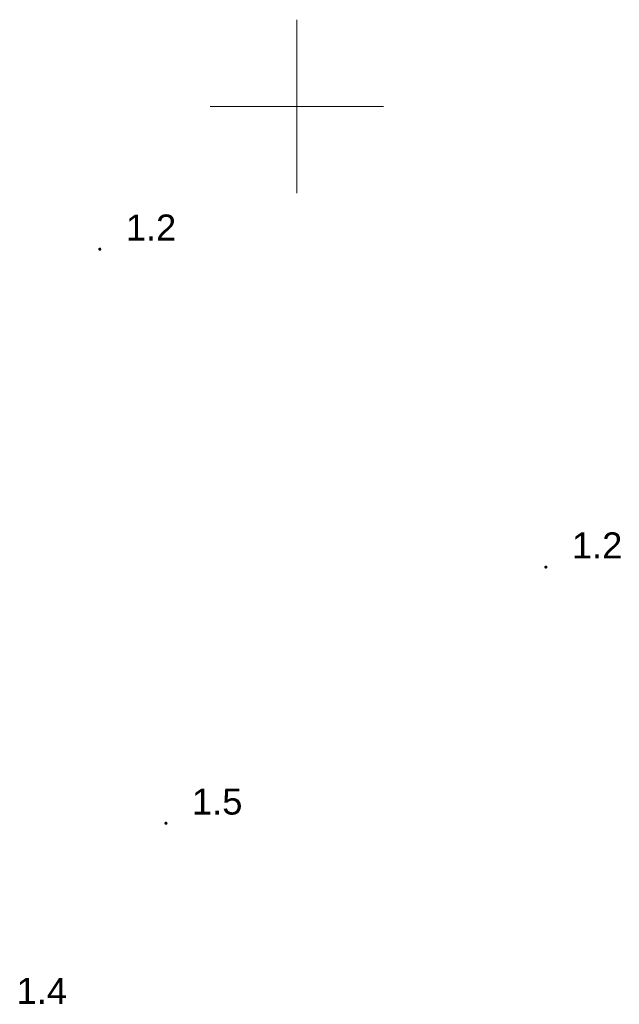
# Model space of a CAD drawing. Extents: x 5474185 to 5474933, y 5916077 to 5916824.
# Tile 26 of 256: x 5474442 to 5474459, y 5916424 to 5916452. Entities that reach past the tile are written whole.
import ezdxf

# ---------------------------------------------------------------- set-up
doc = ezdxf.new("R2010")
doc.units = 0
for name, color, linetype, lineweight in [('GSPWPN', 253, 'CONTINUOUS', 13), ('GSPWPN_O', 253, 'CONTINUOUS', 13), ('Ramka sekcyjna', 253, 'CONTINUOUS', 18)]:
    doc.layers.add(name, color=color, linetype=linetype, lineweight=lineweight)
doc.styles.add('Arial', font='arial.ttf')

msp = doc.modelspace()

# ---------------------------------------------------------------- hatches: boundary and pattern name
at = {"layer": 'GSPWPN'}
for points in [[(5474444.31, 5916445.835), (5474444.298353, 5916445.836533), (5474444.2875, 5916445.841029), (5474444.27818, 5916445.84818), (5474444.271029, 5916445.8575), (5474444.266533, 5916445.868353), (5474444.265, 5916445.88), (5474444.266533, 5916445.891647), (5474444.271029, 5916445.9025), (5474444.27818, 5916445.91182), (5474444.2875, 5916445.918971), (5474444.298353, 5916445.923467), (5474444.31, 5916445.925), (5474444.321647, 5916445.923467), (5474444.3325, 5916445.918971), (5474444.34182, 5916445.91182), (5474444.348971, 5916445.9025), (5474444.353467, 5916445.891647), (5474444.355, 5916445.88), (5474444.353467, 5916445.868353), (5474444.348971, 5916445.8575), (5474444.34182, 5916445.84818), (5474444.3325, 5916445.841029), (5474444.321647, 5916445.836533)], [(5474457.18, 5916436.665), (5474457.168353, 5916436.666533), (5474457.1575, 5916436.671029), (5474457.14818, 5916436.67818), (5474457.141029, 5916436.6875), (5474457.136533, 5916436.698353), (5474457.135, 5916436.71), (5474457.136533, 5916436.721647), (5474457.141029, 5916436.7325), (5474457.14818, 5916436.74182), (5474457.1575, 5916436.748971), (5474457.168353, 5916436.753467), (5474457.18, 5916436.755), (5474457.191647, 5916436.753467), (5474457.2025, 5916436.748971), (5474457.21182, 5916436.74182), (5474457.218971, 5916436.7325), (5474457.223467, 5916436.721647), (5474457.225, 5916436.71), (5474457.223467, 5916436.698353), (5474457.218971, 5916436.6875), (5474457.21182, 5916436.67818), (5474457.2025, 5916436.671029), (5474457.191647, 5916436.666533)], [(5474446.22, 5916429.275), (5474446.208353, 5916429.276533), (5474446.1975, 5916429.281029), (5474446.18818, 5916429.28818), (5474446.181029, 5916429.2975), (5474446.176533, 5916429.308353), (5474446.175, 5916429.32), (5474446.176533, 5916429.331647), (5474446.181029, 5916429.3425), (5474446.18818, 5916429.35182), (5474446.1975, 5916429.358971), (5474446.208353, 5916429.363467), (5474446.22, 5916429.365), (5474446.231647, 5916429.363467), (5474446.2425, 5916429.358971), (5474446.25182, 5916429.35182), (5474446.258971, 5916429.3425), (5474446.263467, 5916429.331647), (5474446.265, 5916429.32), (5474446.263467, 5916429.308353), (5474446.258971, 5916429.2975), (5474446.25182, 5916429.28818), (5474446.2425, 5916429.281029), (5474446.231647, 5916429.276533)]]:
    msp.add_hatch(color=256, dxfattribs=at).paths.add_polyline_path(points)

# ---------------------------------------------------------------- linework, layer by layer
at = {"layer": 'Ramka sekcyjna', "linetype": 'Continuous', "lineweight": 18, "elevation": 100, "flags": 128}
for points in [[(5474450, 5916447.5), (5474450, 5916452.5)], [(5474452.5, 5916450), (5474447.5, 5916450)]]:
    msp.add_lwpolyline(points, dxfattribs=at)

# ---------------------------------------------------------------- texts
at = {"layer": 'GSPWPN_O', "linetype": 'Continuous', "lineweight": 0, "style": 'Arial'}
for s, p in [('1.2', (5474445.06, 5916446.13, 10.8)), ('1.2', (5474457.93, 5916436.96, 10.8)), ('1.5', (5474446.97, 5916429.57, 10.8)), ('1.4', (5474441.91, 5916424.11, 10.8))]:
    msp.add_text(s, height=0.75, dxfattribs=at).set_placement(p)

doc.saveas('drawing.dxf')
